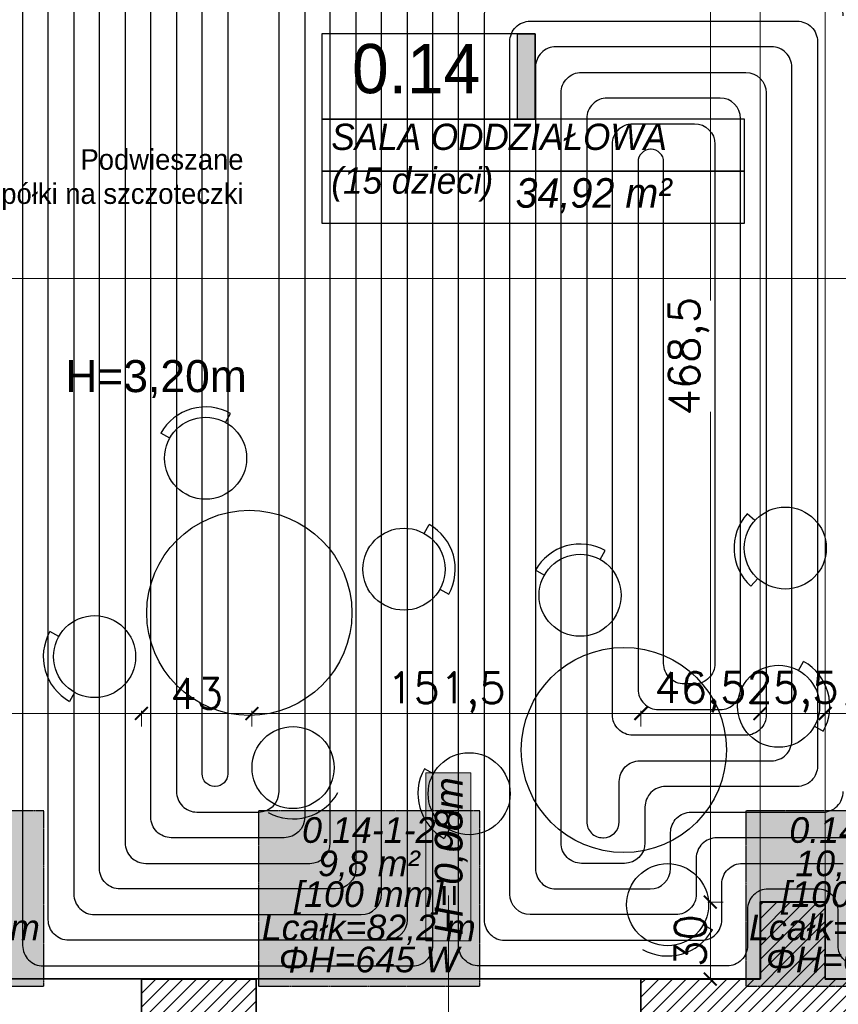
# Model space of a CAD drawing. Header units: millimetres. Extents: x -740 to 33545, y -26688 to 22494.
# Tile 156 of 256: x 10886 to 11205, y 9773 to 10157. Entities that reach past the tile are written whole.
import ezdxf
from ezdxf.enums import TextEntityAlignment as Align
from ezdxf.lldxf.tags import DXFTag

# ---------------------------------------------------------------- set-up
doc = ezdxf.new("R2010")
doc.units = ezdxf.units.MM
doc.header["$MEASUREMENT"] = 0
doc.linetypes.add('HIDDENX2', pattern=[0.1905, 0.127, -0.0635])
doc.layers.get('Defpoints').update_dxf_attribs({"color": 252})
doc.layers.add('_I_EKO_PODKLAD 3', color=252, linetype='Continuous')
doc.layers.add('tabelki opis', color=252, linetype='Continuous')
for name, color, linetype, lineweight in [('A_istniejące ściany', 252, 'Continuous', 35), ('A_l.przerywana', 252, 'ICAD_ISO03W100', 9), ('A_opisy', 252, 'Continuous', 15), ('l.wypełnien', 252, 'Continuous', 5), ('Nowe_820-G Rysunki Obrazki_Nr_pióra__1', 252, 'Continuous', 13), ('wymiarowanie', 252, 'Continuous', 9)]:
    doc.layers.add(name, color=color, linetype=linetype, lineweight=lineweight)
for name, color, linetype, lineweight, true_color in [('IS_Heating_cooling floor', 7, 'HIDDENX2', 25, 0x008000), ('IS_Strefa podłóg', 7, 'Continuous', 25, 0x008000), ('IS_Wężownica OChP', 7, 'Continuous', 25, 0x800080)]:
    doc.layers.add(name, color=color, linetype=linetype, lineweight=lineweight, true_color=true_color)
doc.styles.add('Arial__I__', font='ariali.ttf')
doc.styles.add('ARIALL', font='GOTHIC.TTF', dxfattribs={"height": 40})
doc.styles.add('ROMANS', font='romans')
doc.styles.add('styl2', font='simplex.shx')
doc.styles.add('STYL_AUTOMATYCZNY_6', font='arial.ttf', dxfattribs={"width": 0.9924})
tags = doc.linetypes.add('ICAD_ISO03W100', pattern=[30, 12, -18]).pattern_tags.tags
tags[6:7] = [DXFTag(74, 4), DXFTag(75, 0), DXFTag(340, '0'), DXFTag(46, 1.0), DXFTag(50, 0.0), DXFTag(44, 0.0), DXFTag(45, 0.0)]
tags[4:5] = [DXFTag(74, 4), DXFTag(75, 0), DXFTag(340, '0'), DXFTag(46, 1.0), DXFTag(50, 0.0), DXFTag(44, 0.0), DXFTag(45, 0.0)]
doc.dimstyles.new('Skala 1-50', dxfattribs={"dimtxt": 12, "dimasz": 5, "dimexe": 1, "dimexo": 1, "dimgap": 1.5, "dimtad": 1, "dimdec": 1, "dimrnd": 0.5, "dimtxsty": 'styl2', "dimblk": 'ARCHTICK', "dimcen": 5, "dimadec": 0, "dimazin": 0, "dimtfac": 1, "dimtdec": 1, "dimtmove": 1, "dimatfit": 3, "dimldrblk": 'ARCHTICK', "dimfxl": 0, "dimlwd": -1, "dimlwe": -1, "dimarcsym": 0})

# ---------------------------------------------------------------- blocks, each defined once
blk = doc.blocks.new('_ArchTick')
at = {"color": 0, "linetype": 'ByBlock', "const_width": 0.15}
blk.add_lwpolyline([(-0.5, -0.5), (0.5, 0.5)], dxfattribs=at)
blk = doc.blocks.new('*D526')
at = {"layer": 'Defpoints', "color": 0}
for p in [(11174.51, 10281.34), (11155.14, 9812.76), (11174.51, 9812.76)]:
    blk.add_point(p, dxfattribs=at)
at = {"layer": 'wymiarowanie', "color": 0}
for p, q in [((11160.14, 10281.34), (11154.14, 10281.34)), ((11155.14, 10281.34), (11155.14, 10047.41)), ((11155.14, 9812.76), (11155.14, 10003.94)), ((11160.14, 9812.76), (11154.14, 9812.76))]:
    blk.add_line(p, q, dxfattribs=at)
at = {"layer": 'wymiarowanie', "color": 0, "xscale": 5, "yscale": 5, "zscale": 5}
for p, rotation in [((11155.14, 10281.34), 90), ((11155.14, 9812.76), 270)]:
    blk.add_blockref('_ArchTick', p, dxfattribs=dict(at, rotation=rotation))
at = {"layer": 'wymiarowanie', "color": 0, "insert": (11146.79, 10025.67), "char_height": 12, "attachment_point": 5, "rotation": 90, "style": 'styl2'}
blk.add_mtext('468,5', dxfattribs=at)
blk = doc.blocks.new('*D1186')
at = {"layer": 'Defpoints', "color": 0}
for p in [(11839.15, 10110.74), (10781.66, 10085.81), (11839.15, 10055.97)]:
    blk.add_point(p, dxfattribs=at)
at = {"layer": 'wymiarowanie', "color": 0}
for p, q in [((10781.66, 10060.97), (10781.66, 10054.97)), ((11839.15, 10060.97), (11839.15, 10054.97)), ((10781.66, 10055.97), (11839.15, 10055.97))]:
    blk.add_line(p, q, dxfattribs=at)
at = {"layer": 'wymiarowanie', "color": 0, "xscale": 5, "yscale": 5, "zscale": 5, "rotation": 180}
blk.add_blockref('_ArchTick', (10781.66, 10055.97), dxfattribs=at)
at = {"layer": 'wymiarowanie', "color": 0, "xscale": 5, "yscale": 5, "zscale": 5}
blk.add_blockref('_ArchTick', (11839.15, 10055.97), dxfattribs=at)
at = {"layer": 'wymiarowanie', "color": 0, "insert": (11310.4, 10064.32), "char_height": 12, "attachment_point": 5, "style": 'styl2'}
blk.add_mtext('1057,5', dxfattribs=at)
blk = doc.blocks.new('*D2211')
at = {"layer": 'Defpoints', "color": 0}
for p in [(11176.88, 9812.76), (11155.14, 9782.76), (11174.51, 9782.76)]:
    blk.add_point(p, dxfattribs=at)
at = {"layer": 'wymiarowanie', "color": 0}
for p, q in [((11160.14, 9812.76), (11154.14, 9812.76)), ((11155.14, 9812.76), (11155.14, 9782.76)), ((11160.14, 9782.76), (11154.14, 9782.76))]:
    blk.add_line(p, q, dxfattribs=at)
at = {"layer": 'wymiarowanie', "color": 0, "xscale": 5, "yscale": 5, "zscale": 5}
for p, rotation in [((11155.14, 9812.76), 90), ((11155.14, 9782.76), 270)]:
    blk.add_blockref('_ArchTick', p, dxfattribs=dict(at, rotation=rotation))
at = {"layer": 'wymiarowanie', "color": 0, "insert": (11147.34, 9797.76), "char_height": 12, "attachment_point": 5, "rotation": 90, "style": 'styl2'}
blk.add_mtext('30', dxfattribs=at)
blk = doc.blocks.new('*D2779')
at = {"layer": 'Defpoints', "color": 0}
for p in [(10933.28, 9886.31), (10783.28, 9782.76), (10933.28, 9782.76)]:
    blk.add_point(p, dxfattribs=at)
at = {"layer": 'wymiarowanie', "color": 0}
for p, q in [((10783.28, 9881.31), (10783.28, 9887.31)), ((10783.28, 9886.31), (10933.28, 9886.31)), ((10933.28, 9881.31), (10933.28, 9887.31))]:
    blk.add_line(p, q, dxfattribs=at)
at = {"layer": 'wymiarowanie', "color": 0, "xscale": 5, "yscale": 5, "zscale": 5, "rotation": 180}
blk.add_blockref('_ArchTick', (10783.28, 9886.31), dxfattribs=at)
at = {"layer": 'wymiarowanie', "color": 0, "xscale": 5, "yscale": 5, "zscale": 5}
blk.add_blockref('_ArchTick', (10933.28, 9886.31), dxfattribs=at)
at = {"layer": 'wymiarowanie', "color": 0, "insert": (10858.28, 9894.11), "char_height": 12, "attachment_point": 5, "style": 'styl2'}
blk.add_mtext('150', dxfattribs=at)
blk = doc.blocks.new('*D2780')
at = {"layer": 'Defpoints', "color": 0}
for p in [(11128.02, 9886.31), (10976.39, 9782.76), (11128.02, 9782.76)]:
    blk.add_point(p, dxfattribs=at)
at = {"layer": 'wymiarowanie', "color": 0}
for p, q in [((10976.39, 9881.31), (10976.39, 9887.31)), ((10976.39, 9886.31), (11128.02, 9886.31)), ((11128.02, 9881.31), (11128.02, 9887.31))]:
    blk.add_line(p, q, dxfattribs=at)
at = {"layer": 'wymiarowanie', "color": 0, "xscale": 5, "yscale": 5, "zscale": 5, "rotation": 180}
blk.add_blockref('_ArchTick', (10976.39, 9886.31), dxfattribs=at)
at = {"layer": 'wymiarowanie', "color": 0, "xscale": 5, "yscale": 5, "zscale": 5}
blk.add_blockref('_ArchTick', (11128.02, 9886.31), dxfattribs=at)
at = {"layer": 'wymiarowanie', "color": 0, "insert": (11052.2, 9894.51), "char_height": 12, "attachment_point": 5, "style": 'styl2'}
blk.add_mtext('151,5', dxfattribs=at)
blk = doc.blocks.new('*D2781')
at = {"layer": 'Defpoints', "color": 0}
for p in [(10976.39, 9886.31), (10933.28, 9782.76), (10976.39, 9782.76)]:
    blk.add_point(p, dxfattribs=at)
at = {"layer": 'wymiarowanie', "color": 0}
for p, q in [((10933.28, 9881.31), (10933.28, 9887.31)), ((10933.28, 9886.31), (10976.39, 9886.31)), ((10976.39, 9881.31), (10976.39, 9887.31))]:
    blk.add_line(p, q, dxfattribs=at)
at = {"layer": 'wymiarowanie', "color": 0, "xscale": 5, "yscale": 5, "zscale": 5, "rotation": 180}
blk.add_blockref('_ArchTick', (10933.28, 9886.31), dxfattribs=at)
at = {"layer": 'wymiarowanie', "color": 0, "xscale": 5, "yscale": 5, "zscale": 5}
blk.add_blockref('_ArchTick', (10976.39, 9886.31), dxfattribs=at)
at = {"layer": 'wymiarowanie', "color": 0, "insert": (10954.84, 9894.11), "char_height": 12, "attachment_point": 5, "style": 'styl2'}
blk.add_mtext('43', dxfattribs=at)
blk = doc.blocks.new('*D2782')
at = {"layer": 'Defpoints', "color": 0}
for p in [(11174.51, 9886.31), (11128.02, 9782.76), (11174.51, 9782.76)]:
    blk.add_point(p, dxfattribs=at)
at = {"layer": 'wymiarowanie', "color": 0}
for p, q in [((11128.02, 9881.31), (11128.02, 9887.31)), ((11128.02, 9886.31), (11174.51, 9886.31)), ((11174.51, 9881.31), (11174.51, 9887.31))]:
    blk.add_line(p, q, dxfattribs=at)
at = {"layer": 'wymiarowanie', "color": 0, "xscale": 5, "yscale": 5, "zscale": 5, "rotation": 180}
blk.add_blockref('_ArchTick', (11128.02, 9886.31), dxfattribs=at)
at = {"layer": 'wymiarowanie', "color": 0, "xscale": 5, "yscale": 5, "zscale": 5}
blk.add_blockref('_ArchTick', (11174.51, 9886.31), dxfattribs=at)
at = {"layer": 'wymiarowanie', "color": 0, "insert": (11151.26, 9894.66), "char_height": 12, "attachment_point": 5, "style": 'styl2'}
blk.add_mtext('46,5', dxfattribs=at)
blk = doc.blocks.new('*D2783')
at = {"layer": 'Defpoints', "color": 0}
for p in [(11199.91, 9886.31), (11199.91, 9812.76), (11174.51, 9782.76)]:
    blk.add_point(p, dxfattribs=at)
at = {"layer": 'wymiarowanie', "color": 0}
for p, q in [((11174.51, 9881.31), (11174.51, 9887.31)), ((11174.51, 9886.31), (11199.91, 9886.31)), ((11199.91, 9881.31), (11199.91, 9887.31))]:
    blk.add_line(p, q, dxfattribs=at)
at = {"layer": 'wymiarowanie', "color": 0, "xscale": 5, "yscale": 5, "zscale": 5, "rotation": 180}
blk.add_blockref('_ArchTick', (11174.51, 9886.31), dxfattribs=at)
at = {"layer": 'wymiarowanie', "color": 0, "xscale": 5, "yscale": 5, "zscale": 5}
blk.add_blockref('_ArchTick', (11199.91, 9886.31), dxfattribs=at)
at = {"layer": 'wymiarowanie', "color": 0, "insert": (11187.21, 9894.66), "char_height": 12, "attachment_point": 5, "style": 'styl2'}
blk.add_mtext('25,5', dxfattribs=at)
blk = doc.blocks.new('*D2784')
at = {"layer": 'Defpoints', "color": 0}
for p in [(11234.13, 9886.31), (11199.91, 9812.76), (11234.13, 9782.76)]:
    blk.add_point(p, dxfattribs=at)
at = {"layer": 'wymiarowanie', "color": 0}
for p, q in [((11199.91, 9881.31), (11199.91, 9887.31)), ((11199.91, 9886.31), (11234.13, 9886.31)), ((11234.13, 9881.31), (11234.13, 9887.31))]:
    blk.add_line(p, q, dxfattribs=at)
at = {"layer": 'wymiarowanie', "color": 0, "xscale": 5, "yscale": 5, "zscale": 5, "rotation": 180}
blk.add_blockref('_ArchTick', (11199.91, 9886.31), dxfattribs=at)
at = {"layer": 'wymiarowanie', "color": 0, "xscale": 5, "yscale": 5, "zscale": 5}
blk.add_blockref('_ArchTick', (11234.13, 9886.31), dxfattribs=at)
at = {"layer": 'wymiarowanie', "color": 0, "insert": (11217.02, 9894.11), "char_height": 12, "attachment_point": 5, "style": 'styl2'}
blk.add_mtext('34', dxfattribs=at)

msp = doc.modelspace()

# ---------------------------------------------------------------- hatches: boundary and pattern name
at = {"layer": 'A_opisy', "ltscale": 0.3}
msp.add_hatch(color=256, dxfattribs=at).paths.add_polyline_path([(11044.25, 9797.7), (11044.25, 9863.16), (11061.78, 9863.16), (11061.78, 9797.7)])
msp.add_hatch(color=256, dxfattribs=at).paths.add_polyline_path([(11044.25, 9797.7), (11044.25, 9863.16), (11061.78, 9863.16), (11061.78, 9797.7)])
msp.add_hatch(color=256, dxfattribs=at).paths.add_polyline_path([(11044.25, 9797.7), (11044.25, 9863.16), (11061.78, 9863.16), (11061.78, 9797.7)])
msp.add_hatch(color=256, dxfattribs=at).paths.add_polyline_path([(11044.25, 9797.7), (11044.25, 9863.16), (11061.78, 9863.16), (11061.78, 9797.7)])
at = {"layer": 'IS_Heating_cooling floor', "lineweight": 50, "true_color": 0xffffff, "transparency": 33554687}
for points in [[(10808.93, 9779.99), (10895.21, 9779.99), (10895.21, 9848.3), (10808.93, 9848.3)], [(10978.93, 9779.99), (11065.21, 9779.99), (11065.21, 9848.3), (10978.93, 9848.3)], [(11168.93, 9779.99), (11255.21, 9779.99), (11255.21, 9848.3), (11168.93, 9848.3)]]:
    msp.add_hatch(color=7, dxfattribs=at).paths.add_polyline_path(points)
at = {"layer": 'l.wypełnien'}
h = msp.add_hatch(dxfattribs=at)
h.set_pattern_fill('ANSI31', color=256, scale=30, style=0)
h.paths.add_polyline_path([(10913.66, 10402.52), (10997.39, 10402.52), (11117.42, 10402.52), (11176.61, 10402.52), (11176.61, 10401.46), (11164.43, 10401.46), (11164.43, 10399.14), (11180.1, 10399.14), (11180.1, 10402.52), (11291.35, 10402.52), (11291.35, 10359.34), (11212.91, 10359.34), (11212.91, 10281.34), (11174.51, 10281.34), (11174.51, 10359.34), (11117.42, 10359.34), (10913.66, 10359.34)])
h.paths.add_polyline_path([(11186.51, 10326.34), (11186.51, 10347.34), (11200.91, 10347.34), (11200.91, 10326.34)], flags=16)
h.paths.add_polyline_path([(11186.51, 10326.34), (11186.51, 10347.34), (11200.91, 10347.34), (11200.91, 10326.34)], flags=0)
h.paths.add_polyline_path([(11186.51, 10293.34), (11186.51, 10314.34), (11200.91, 10314.34), (11200.91, 10293.34)], flags=16)
h.paths.add_polyline_path([(11186.51, 10293.34), (11186.51, 10314.34), (11200.91, 10314.34), (11200.91, 10293.34)], flags=0)
h.paths.add_polyline_path([(11234.13, 9739.58), (11234.13, 9782.76), (11199.91, 9782.76), (11199.91, 9812.76), (11174.51, 9812.76), (11174.51, 9782.76), (11128.02, 9782.76), (11128.02, 9739.58)])
h.paths.add_polyline_path([(10477.77, 9782.76), (10504.8, 9782.76), (10504.8, 9762.76), (10529.35, 9762.99), (10529.35, 9782.76), (10587.7, 9782.76), (10587.7, 9739.58), (10477.77, 9739.58)])
h.paths.add_polyline_path([(10783.28, 9739.58), (10783.28, 9782.76), (10737.7, 9782.76), (10737.7, 9739.58)])
h.paths.add_polyline_path([(10978.02, 9739.58), (10978.02, 9782.76), (10933.28, 9782.76), (10933.28, 9739.58)])
h.paths.add_polyline_path([(10769.66, 10359.34), (10771.66, 10359.34), (10771.66, 10402.52), (10736.26, 10402.52), (10736.26, 10359.34)])
h.paths.add_polyline_path([(10457.77, 9739.58), (10457.77, 9782.76), (10477.77, 9782.76), (10477.77, 9739.58), (10470.93, 9739.58)])
h.paths.add_polyline_path([(10771.66, 10359.34), (10771.66, 10402.52), (10791.66, 10402.52), (10791.66, 10359.34)])
h.paths.add_polyline_path([(10913.66, 10359.34), (10913.66, 10402.52), (10893.66, 10402.52), (10893.66, 10359.34)])
h.paths.add_polyline_path([(10504.8, 9762.76), (10504.8, 9782.76), (10529.35, 9782.76), (10529.35, 9762.99)])
at = {"layer": 'tabelki opis'}
msp.add_hatch(color=256, dxfattribs=at).paths.add_polyline_path([(11086.85, 10118.13), (11086.85, 10151.4), (11079.89, 10151.4), (11079.89, 10118.13)])

# ---------------------------------------------------------------- linework, layer by layer
at = {"layer": '_I_EKO_PODKLAD 3', "ltscale": 500}
for p, q in [((10966.11, 9999.85), (10968.06, 10003.34)), ((10966.11, 9999.85), (10968.06, 10003.34)), ((10944.34, 9993.7), (10940.84, 9995.65)), ((10944.34, 9993.7), (10940.84, 9995.65)), ((11172.49, 9961.54), (11169.51, 9964.22)), ((11172.49, 9961.54), (11169.51, 9964.22)), ((11043.49, 9956.58), (11045.44, 9960.07)), ((11043.49, 9956.58), (11045.44, 9960.07)), ((11112.17, 9946.38), (11114.12, 9949.87)), ((11112.17, 9946.38), (11114.12, 9949.87)), ((11090.4, 9940.23), (11086.91, 9942.18)), ((11090.4, 9940.23), (11086.91, 9942.18)), ((11173.65, 9938.94), (11170.97, 9935.97)), ((11173.65, 9938.94), (11170.97, 9935.97)), ((11049.64, 9934.8), (11053.14, 9932.85)), ((11049.64, 9934.8), (11053.14, 9932.85)), ((10901.06, 9916.32), (10897.57, 9918.27)), ((10901.06, 9916.32), (10897.57, 9918.27)), ((11189.55, 9903.11), (11191.5, 9906.6)), ((11189.55, 9903.11), (11191.5, 9906.6)), ((10907.21, 9894.54), (10905.26, 9891.05)), ((10907.21, 9894.54), (10905.26, 9891.05)), ((11195.71, 9881.33), (11199.2, 9879.38)), ((11195.71, 9881.33), (11199.2, 9879.38)), ((11047.12, 9862.85), (11043.63, 9864.8)), ((11047.12, 9862.85), (11043.63, 9864.8)), ((11053.28, 9841.07), (11051.32, 9837.58)), ((11053.28, 9841.07), (11051.32, 9837.58)), ((11152.43, 9803.95), (11155.92, 9802)), ((11152.43, 9803.95), (11155.92, 9802))]:
    msp.add_line(p, q, dxfattribs=at)
for centre, radius in [((10958.3, 9985.89), 16), ((10958.3, 9985.89), 16), ((10975.35, 9925.56), 40), ((10975.35, 9925.56), 40), ((11184.37, 9950.82), 16), ((11184.37, 9950.82), 16), ((11035.68, 9942.61), 16), ((11035.68, 9942.61), 16), ((11104.36, 9932.42), 16), ((11104.36, 9932.42), 16), ((10915.02, 9908.51), 16), ((10915.02, 9908.51), 16), ((11121.41, 9872.09), 40), ((11121.41, 9872.09), 40), ((11181.74, 9889.14), 16), ((11181.74, 9889.14), 16), ((10992.41, 9865.23), 16), ((10992.41, 9865.23), 16), ((11061.09, 9855.04), 16), ((11061.09, 9855.04), 16), ((11138.47, 9811.76), 16), ((11138.47, 9811.76), 16)]:
    msp.add_circle(centre, radius, dxfattribs=at)
for centre, start, end in [((10958.3, 9985.89), 60.7838, 150.7838), ((10958.3, 9985.89), 60.7838, 150.7838), ((11184.37, 9950.82), 137.955, 227.955), ((11184.37, 9950.82), 137.955, 227.955), ((11035.68, 9942.61), 330.7838, 60.7838), ((11035.68, 9942.61), 330.7838, 60.7838), ((11104.36, 9932.42), 60.7838, 150.7838), ((11104.36, 9932.42), 60.7838, 150.7838), ((10915.02, 9908.51), 150.7838, 240.7838), ((10915.02, 9908.51), 150.7838, 240.7838), ((11181.74, 9889.14), 330.7838, 60.7838), ((11181.74, 9889.14), 330.7838, 60.7838), ((11061.09, 9855.04), 150.7838, 240.7838), ((11061.09, 9855.04), 150.7838, 240.7838), ((10992.41, 9865.23), 240.7838, 330.7838), ((10992.41, 9865.23), 240.7838, 330.7838), ((11138.47, 9811.76), 240.7838, 330.7838), ((11138.47, 9811.76), 240.7838, 330.7838)]:
    msp.add_arc(centre, 20, start, end, dxfattribs=at)
at = {"layer": 'A_istniejące ściany'}
for points in [[(11199.91, 9782.76), (11199.91, 9812.76), (11174.51, 9812.76), (11174.51, 9782.76)], [(10978.02, 9782.76), (10933.28, 9782.76)], [(10933.28, 9782.76), (10933.28, 9739.58)], [(10978.02, 9739.58), (10978.02, 9782.76)], [(11174.51, 9782.76), (11128.02, 9782.76)], [(11128.02, 9782.76), (11128.02, 9739.58)], [(11234.13, 9782.76), (11199.91, 9782.76)]]:
    msp.add_lwpolyline(points, dxfattribs=at)
at = {"layer": 'A_l.przerywana', "ltscale": 0.3}
msp.add_lwpolyline([(11199.91, 9812.76), (11174.51, 9812.76), (11174.51, 10281.34), (11199.91, 10281.34)], close=True, dxfattribs=at)
at = {"layer": 'A_opisy'}
msp.add_line((11053.02, 9681.91), (11053.02, 9815.38), dxfattribs=at)
at = {"layer": 'A_opisy', "ltscale": 0.3}
msp.add_lwpolyline([(11044.25, 9797.7), (11044.25, 9863.16), (11061.78, 9863.16), (11061.78, 9797.7)], close=True, dxfattribs=at)
msp.add_lwpolyline([(11044.25, 9797.7), (11044.25, 9863.16), (11061.78, 9863.16), (11061.78, 9797.7)], close=True, dxfattribs=at)
msp.add_lwpolyline([(11044.25, 9797.7), (11044.25, 9863.16), (11061.78, 9863.16), (11061.78, 9797.7)], close=True, dxfattribs=at)
msp.add_lwpolyline([(11044.25, 9797.7), (11044.25, 9863.16), (11061.78, 9863.16), (11061.78, 9797.7)], close=True, dxfattribs=at)
at = {"layer": 'IS_Heating_cooling floor'}
for points in [[(10808.93, 9779.99), (10895.21, 9779.99), (10895.21, 9848.3), (10808.93, 9848.3)], [(10978.93, 9779.99), (11065.21, 9779.99), (11065.21, 9848.3), (10978.93, 9848.3)], [(11168.93, 9779.99), (11255.21, 9779.99), (11255.21, 9848.3), (11168.93, 9848.3)]]:
    msp.add_lwpolyline(points, close=True, dxfattribs=at)
at = {"layer": 'IS_Strefa podłóg', "extrusion": (0, 0, -1)}
msp.add_lwpolyline([(-11174.64, 9782.88), (-10529.44, 9782.88), (-10529.44, 9907.85), (-10781.77, 9907.85), (-10781.77, 10359.35), (-11174.61, 10359.35), (-11174.61, 10281.35), (-11212.9, 10281.35), (-11212.9, 10359.35), (-11393.95, 10359.35), (-11393.95, 9782.88), (-11199.94, 9782.88), (-11199.94, 9812.85), (-11174.64, 9812.85)], close=True, dxfattribs=at)
at = {"layer": 'IS_Wężownica OChP', "color": 52, "true_color": 0xc8c800, "transparency": 33554687, "extrusion": (0, 0, -1)}
for points in [[(-10886.94, 10306.35), (-10886.94, 9795.88, -0.414214), (-10894.94, 9787.88), (-11038.94, 9787.88, -0.414214), (-11046.94, 9795.88), (-11046.94, 10246.35, -0.41421)], [(-11036.94, 10236.35), (-11036.94, 9805.88, 0.414213), (-11028.94, 9797.88), (-10904.94, 9797.88, 0.414214), (-10896.94, 9805.88), (-10896.94, 10296.35, 0.414214)], [(-10906.94, 10286.35), (-10906.94, 9815.88, -0.414214), (-10914.94, 9807.88), (-11018.94, 9807.88, -0.414213), (-11026.94, 9815.88), (-11026.94, 10226.35, -0.41421)], [(-11016.94, 10216.35), (-11016.94, 9825.88, 0.414213), (-11008.94, 9817.88), (-10924.94, 9817.88, 0.414214), (-10916.94, 9825.88), (-10916.94, 10236.35, 0.414217)], [(-10926.94, 10226.35), (-10926.94, 9835.88, -0.414215), (-10934.94, 9827.88), (-10998.94, 9827.88, -0.414212), (-11006.94, 9835.88), (-11006.94, 10206.35, -0.414208)], [(-10996.94, 10196.35), (-10996.94, 9845.88, 0.414212), (-10988.94, 9837.88), (-10944.94, 9837.88, 0.414216), (-10936.94, 9845.88), (-10936.94, 10216.35, 0.414218)], [(-10946.94, 10206.35), (-10946.94, 9855.88, -0.414217), (-10954.94, 9847.88), (-10978.94, 9847.88, -0.41421), (-10986.94, 9855.88), (-10986.94, 10186.35, -0.414214)], [(-10966.94, 10186.35), (-10966.94, 9862.78, 0.41421), (-10962.04, 9857.88), (-10961.84, 9857.88, 0.414217), (-10956.94, 9862.78), (-10956.94, 10196.35, 0.414219)]]:
    msp.add_lwpolyline(points, format="xyb", dxfattribs=at)
at = {"layer": 'IS_Wężownica OChP', "color": 172, "true_color": 0x0000c8, "transparency": 33554687, "extrusion": (0, 0, -1)}
for points in [[(-11212.94, 9787.88, 0.414214), (-11204.94, 9795.88), (-11204.94, 9809.85, -0.414214), (-11196.94, 9817.85), (-11177.64, 9817.85, -0.414214), (-11169.64, 9809.85), (-11169.64, 9795.88, 0.414214), (-11161.64, 9787.88), (-11064.94, 9787.88, 0.414214), (-11056.94, 9795.88), (-11056.94, 10168.35, 0.414214), (-11064.94, 10176.35), (-11208.94, 10176.35, 0.414214)], [(-11206.94, 10158.35, -0.414214), (-11198.94, 10166.35), (-11074.94, 10166.35, -0.414214), (-11066.94, 10158.35), (-11066.94, 9805.88, -0.414214), (-11074.94, 9797.88), (-11151.64, 9797.88, -0.414214), (-11159.64, 9805.88), (-11159.64, 9819.85, 0.414214), (-11167.64, 9827.85), (-11206.94, 9827.85, 0.414214)], [(-11208.94, 9837.85), (-11157.64, 9837.85, -0.414214), (-11149.64, 9829.85), (-11149.64, 9815.88, 0.414214), (-11141.64, 9807.88), (-11084.94, 9807.88, 0.414213), (-11076.94, 9815.88), (-11076.94, 10148.35, 0.414214), (-11084.94, 10156.35), (-11188.94, 10156.35, 0.414214), (-11196.94, 10148.35), (-11196.94, 9865.85, 0.414214), (-11188.94, 9857.85), (-11137.64, 9857.85, -0.414214), (-11129.64, 9849.85), (-11129.64, 9835.88, 0.414212), (-11121.64, 9827.88), (-11104.94, 9827.88, 0.414215), (-11096.94, 9835.88), (-11096.94, 10128.35, 0.414214), (-11104.94, 10136.35), (-11168.94, 10136.35, 0.414213), (-11176.94, 10128.35), (-11176.94, 9885.85, 0.414214), (-11168.94, 9877.85), (-11124.94, 9877.85, 0.414214), (-11116.94, 9885.85), (-11116.94, 10108.35, 0.414214), (-11124.94, 10116.35), (-11148.94, 10116.35, 0.414213), (-11156.94, 10108.35), (-11156.94, 9905.85, 0.414214), (-11148.94, 9897.85), (-11144.94, 9897.85, 0.414214), (-11136.94, 9905.85), (-11136.94, 10101.45, -0.414213), (-11132.04, 10106.35), (-11131.84, 10106.35, -0.414214), (-11126.94, 10101.45), (-11126.94, 9895.85, -0.414214), (-11134.94, 9887.85), (-11158.94, 9887.85, -0.414214), (-11166.94, 9895.85), (-11166.94, 10118.35, -0.414213), (-11158.94, 10126.35), (-11114.94, 10126.35, -0.414214), (-11106.94, 10118.35), (-11106.94, 9844.11, -0.414217), (-11113.16, 9837.88), (-11113.42, 9837.88, -0.41421), (-11119.64, 9844.11), (-11119.64, 9859.85, 0.414214), (-11127.64, 9867.85), (-11178.94, 9867.85, -0.414214), (-11186.94, 9875.85), (-11186.94, 10138.35, -0.414214), (-11178.94, 10146.35), (-11094.94, 10146.35, -0.414214), (-11086.94, 10138.35), (-11086.94, 9825.88, -0.414214), (-11094.94, 9817.88), (-11131.64, 9817.88, -0.414213), (-11139.64, 9825.88), (-11139.64, 9839.85, 0.414214), (-11147.64, 9847.85), (-11198.94, 9847.85, -0.414214), (-11206.94, 9855.85)]]:
    msp.add_lwpolyline(points, format="xyb", dxfattribs=at)
at = {"layer": 'Nowe_820-G Rysunki Obrazki_Nr_pióra__1', "linetype": 'Continuous', "lineweight": 13}
for points in [[(11174.51, 9917.38), (11174.51, 9907.22)], [(11199.91, 9917.38), (11199.91, 9907.22)], [(10737.7, 9782.76), (10934.91, 9782.76)], [(10976.39, 9782.76), (11129.64, 9782.76)]]:
    msp.add_lwpolyline(points, dxfattribs=at)
at = {"layer": 'tabelki opis'}
for points in [[(11086.85, 10151.4), (11003.69, 10151.4), (11003.69, 10118.13), (11086.85, 10118.13), (11086.85, 10151.4)], [(11003.69, 10097.86), (11168.42, 10097.86), (11168.42, 10118.13), (11003.69, 10118.13), (11003.69, 10097.86)], [(11003.69, 10077.58), (11168.42, 10077.58), (11168.42, 10097.86), (11003.69, 10097.86), (11003.69, 10077.58)]]:
    msp.add_lwpolyline(points, dxfattribs=at)
msp.add_lwpolyline([(11086.85, 10118.13), (11079.89, 10118.13), (11079.89, 10151.4), (11086.85, 10151.4)], close=True, dxfattribs=at)

# ---------------------------------------------------------------- texts
at = {"layer": 'A_opisy', "ltscale": 0.3, "char_height": 10.8, "width": 109.7533, "attachment_point": 1, "rotation": 90, "style": 'ARIALL'}
for s, insert in [('\\pi43.41246;{\\fArial|b0|i1|c238|p34;153}\\P\\pi43.29366;{\\fArial|b0|i1|c238|p34;175}', (11037.92, 9636.58)), ('{\\fArial|b0|i1|c238|p34;H=0,00m}', (11047.7, 9799.82)), ('{\\fArial|b0|i1|c238|p34;H=0,98m}', (11047.7, 9799.82))]:
    msp.add_mtext(s, dxfattribs=dict(at, insert=insert))
at = {"layer": 'IS_Heating_cooling floor', "style": 'Arial__I__'}
for s, p in [('0.14-1-2', (11021.94, 9832.88)), ('0.14-1-3', (11211.94, 9832.88)), ('[100 mm]', (11021.94, 9807.88)), ('[100 mm]', (11211.94, 9807.88))]:
    msp.add_text(s, height=10, dxfattribs=at).set_placement(p, align=Align.BOTTOM_CENTER)
for s, p in [('9,8 m²', (11021.94, 9827.88)), ('10,6 m²', (11211.94, 9827.88)), ('Lcałk=83,7 m', (10851.94, 9802.88)), ('Lcałk=82,2 m', (11021.94, 9802.88)), ('Lcałk=84,6 m', (11211.94, 9802.88))]:
    msp.add_text(s, height=10, dxfattribs=at).set_placement(p, align=Align.MIDDLE_CENTER)
for s, p in [('ΦH=645 W', (11021.94, 9795.38)), ('ΦH=686 W', (11211.94, 9795.38))]:
    msp.add_text(s, height=10, dxfattribs=at).set_placement(p, align=Align.TOP_CENTER)
at = {"layer": 'Nowe_820-G Rysunki Obrazki_Nr_pióra__1', "linetype": 'Continuous', "lineweight": 13, "insert": (10903.58, 10009.33), "char_height": 12.5, "attachment_point": 7, "style": 'STYL_AUTOMATYCZNY_6'}
msp.add_mtext('\\A1;{\\pql;\\fArial|b0|i0|c238|p0;\\W0.992400;H=3,20m}', dxfattribs=at)
at = {"layer": 'tabelki opis', "attachment_point": 1}
for s, insert, char_height, width in [('{\\fCentury Gothic|b0|i0|c238|p34;0.14}', (11015.42, 10147.44), 19.2, 56.7), ('{\\fCentury Gothic|b0|i1|c238|p34;SALA ODDZIAŁOWA}\\P{\\fCentury Gothic|b0|i1|c238|p34;(15 dzieci)}', (11007.33, 10116.35), 10.24, 164.736), ('{\\fCentury Gothic|b0|i1|c238|p34;34,92 m²}', (11079.19, 10095.1), 11.52, 68.7387)]:
    msp.add_mtext(s, dxfattribs=dict(at, insert=insert, char_height=char_height, width=width))
at = {"layer": 'wymiarowanie', "insert": (5416.61, 10130.15), "char_height": 12, "width": 621.5287, "attachment_point": 1}
msp.add_mtext('\\pi463.76474;{\\fCentury Gothic|b0|i0|c238|p34;Obróbka cokołowa}\\P\\pi223.76474;{\\fCentury Gothic|b0|i0|c238|p34; z blachy stalowej powlekanej w kolorze RAL 7016}', dxfattribs=at)
at = {"layer": 'wymiarowanie', "linetype": 'Continuous', "insert": (10973.1, 10129.74), "char_height": 14, "width": 327.6277, "attachment_point": 3, "style": 'ROMANS'}
msp.add_mtext('\\pi104.31218;{\\Fsimplex8;\\T0.75000;}\\P{\\fCentury Gothic|b0|i0|c238|p0;\\H0.57143x;Podwieszane}\\P{\\fCentury Gothic|b0|i0|c238|p0;\\H0.57143x;półki na szczoteczki}', dxfattribs=at)

# ---------------------------------------------------------------- dimensions: what is measured, and where the dimension line sits
at = {"layer": 'wymiarowanie'}
dim = msp.add_linear_dim(base=(11155.14, 9812.76), p1=(11174.51, 10281.34), p2=(11174.51, 9812.76), angle=90, dimstyle='Skala 1-50', dxfattribs=at)
dim.commit()
dim.dimension.update_dxf_attribs({"geometry": '*D526', "text_midpoint": (11155.14, 10025.67), "dimtype": 160})
for base, p1, p2, picture, middle in [((11839.15, 10055.97), (10781.66, 10085.81), (11839.15, 10110.74), '*D1186', (11310.4, 10064.32)), ((10933.28, 9886.31), (10783.28, 9782.76), (10933.28, 9782.76), '*D2779', (10858.28, 9894.11)), ((10976.39, 9886.31), (10933.28, 9782.76), (10976.39, 9782.76), '*D2781', (10954.84, 9894.11)), ((11128.02, 9886.31), (10976.39, 9782.76), (11128.02, 9782.76), '*D2780', (11052.2, 9894.51)), ((11174.51, 9886.31), (11128.02, 9782.76), (11174.51, 9782.76), '*D2782', (11151.26, 9894.66)), ((11234.13, 9886.31), (11199.91, 9812.76), (11234.13, 9782.76), '*D2784', (11217.02, 9894.11))]:
    dim = msp.add_linear_dim(base=base, p1=p1, p2=p2, dimstyle='Skala 1-50', dxfattribs=at)
    dim.commit()
    dim.dimension.update_dxf_attribs({"geometry": picture, "text_midpoint": middle})
dim = msp.add_linear_dim(base=(11199.91, 9886.31), p1=(11174.51, 9782.76), p2=(11199.91, 9812.76), dimstyle='Skala 1-50', dxfattribs=at)
dim.commit()
dim.dimension.update_dxf_attribs({"geometry": '*D2783', "text_midpoint": (11187.21, 9886.31), "dimtype": 160})
dim = msp.add_linear_dim(base=(11155.14, 9782.76), p1=(11176.88, 9812.76), p2=(11174.51, 9782.76), angle=90, dimstyle='Skala 1-50', dxfattribs=at)
dim.commit()
dim.dimension.update_dxf_attribs({"geometry": '*D2211', "text_midpoint": (11147.34, 9797.76)})

doc.saveas('drawing.dxf')
